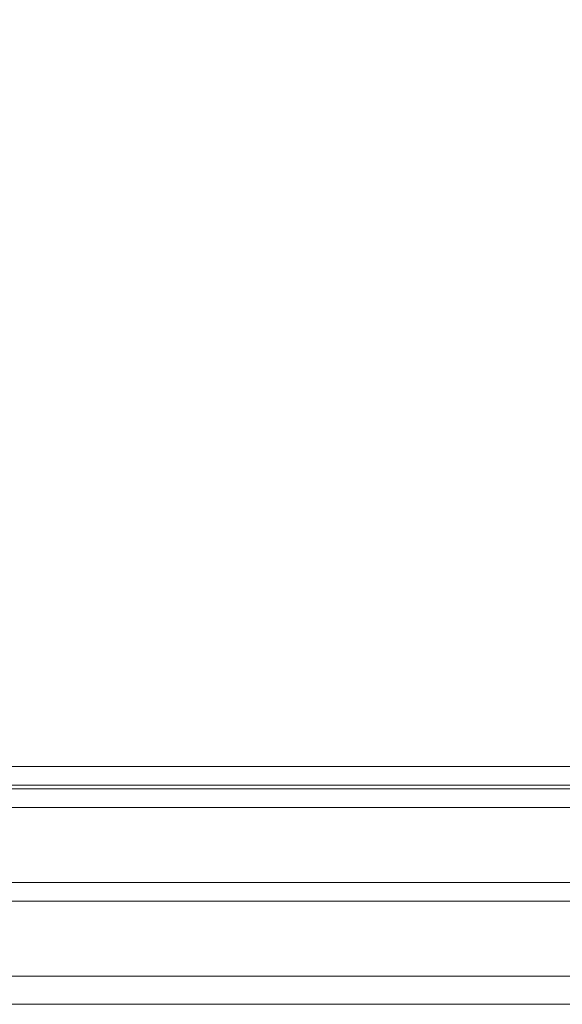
# Model space of a CAD drawing. Header units: inches. Extents: x 34737 to 291769, y 4926 to 74566.
# Tile 118 of 256: x 253261 to 253348, y 31095 to 31253. Entities that reach past the tile are written whole.
import ezdxf

# ---------------------------------------------------------------- set-up
doc = ezdxf.new("R2010")
doc.units = ezdxf.units.IN
doc.header["$LTSCALE"] = 300
doc.linetypes.add('ACAD_ISO02W100', pattern=[15, 12, -3])
doc.layers.add('!_A_03_ČIARKOVANÁ', color=41, linetype='ACAD_ISO02W100', lineweight=13)
doc.layers.add('_MB_szklo_0.15', color=142, linetype='Continuous', lineweight=15)

msp = doc.modelspace()

# ---------------------------------------------------------------- linework, layer by layer
at = {"layer": '!_A_03_ČIARKOVANÁ', "color": 7, "lineweight": -3, "ltscale": 0.5}
msp.add_arc((253178.19, 31153.16), 683.81, 0, 90, dxfattribs=at)
at = {"layer": '_MB_szklo_0.15'}
for points in [[(253776.88, 31130.1), (253223.38, 31130.1), (253223.38, 31133.1), (253776.88, 31133.1)], [(253776.88, 31129.53), (253223.38, 31129.53), (253223.38, 31130.1), (253776.88, 31130.1)], [(253776.88, 31126.53), (253223.38, 31126.53), (253223.38, 31129.53), (253776.88, 31129.53)], [(253776.88, 31111.53), (253223.38, 31111.53), (253223.38, 31114.53), (253776.88, 31114.53)], [(253776.88, 31095.03), (253223.38, 31095.03), (253223.38, 31099.53), (253776.88, 31099.53)]]:
    msp.add_lwpolyline(points, dxfattribs=at)

doc.saveas('drawing.dxf')
